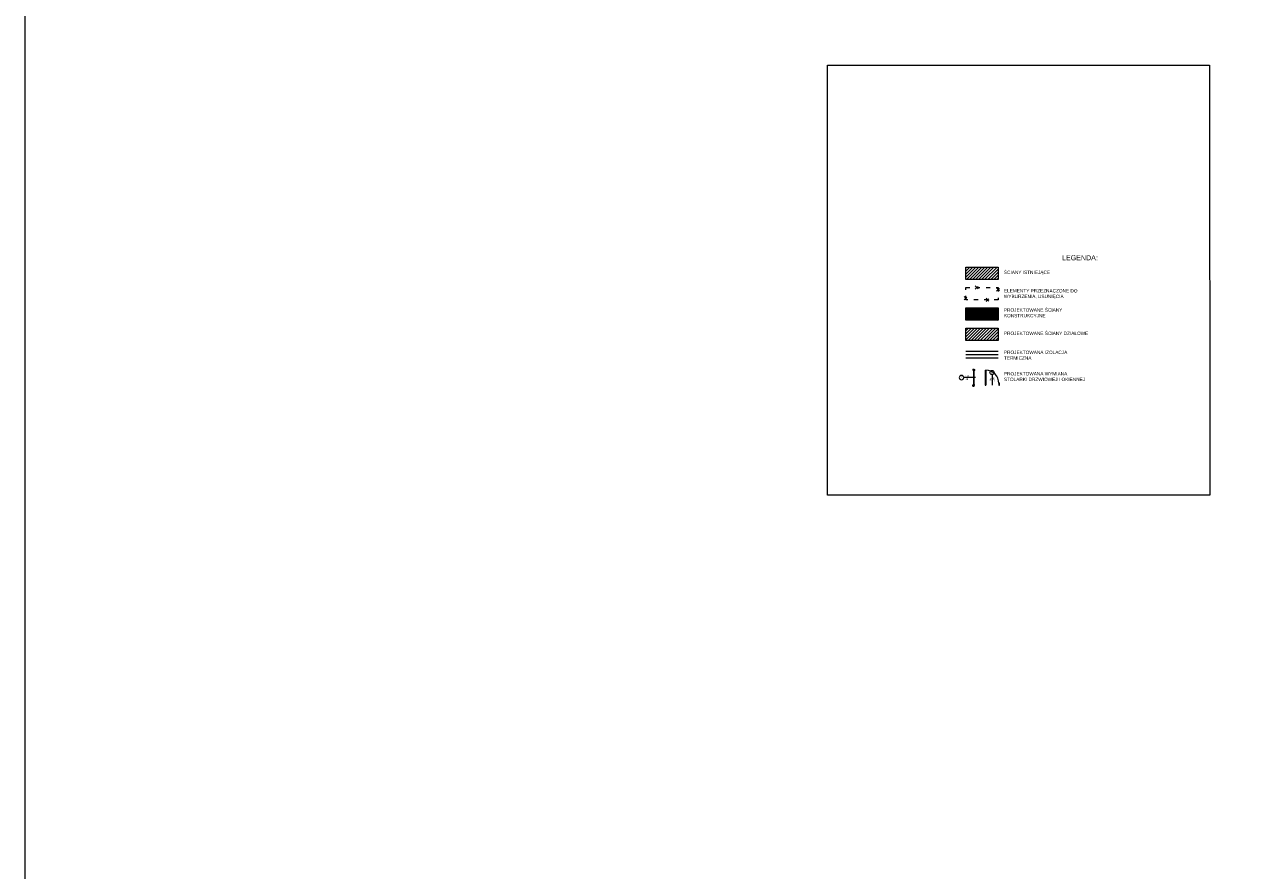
# Model space of a CAD drawing. Header units: millimetres. Extents: x 6506 to 43004, y 4581 to 25261.
# Tile 2 of 30: x 6506 to 10177, y 14921 to 17427. Entities that reach past the tile are written whole.
import ezdxf

# ---------------------------------------------------------------- set-up
doc = ezdxf.new("R2010")
doc.units = ezdxf.units.MM
doc.linetypes.add('ACAD_ISO03W100', pattern=[30, 12, -18])
doc.layers.get('0').update_dxf_attribs({"color": 251, "lineweight": 5})
doc.layers.add('000_HATCH', color=251, linetype='Continuous', lineweight=5, transparency=0.5)
for name, color, linetype, lineweight in [('A_DZIAŁOWA_PROJEKTOWANE', 251, 'Continuous', 5), ('A_HATCH', 251, 'Continuous', 5), ('A_HATCH_PROJEKTOWANE', 251, 'Continuous', 5), ('A_IZOLEACJA TERMI_PROJEKTOWANA', 251, 'Continuous', 5), ('A_KONST_ISTNIEJĄCE', 251, 'Continuous', 5), ('A_OPISY', 251, 'Continuous', 5), ('A_STOLARKA OKIENNA', 251, 'Continuous', 5), ('A_ŚCIANY NOWOPROJEKTOWANE', 251, 'Continuous', 5)]:
    doc.layers.add(name, color=color, linetype=linetype, lineweight=lineweight)
doc.styles.get("Standard").update_dxf_attribs({"font": 'arial.ttf'})
doc.linetypes.add('BATTING', pattern='A,0.0001,-0.1,[134,ltypeshp.shx,S=0.1,R=0,X=-0.1,Y=0],-0.2,[134,ltypeshp.shx,S=0.1,R=180,X=0.1,Y=0],-0.1', length=0.4001)

# ---------------------------------------------------------------- blocks, each defined once
blk = doc.blocks.new('*U85')
for p, q in [((-26, 0), (-26, -8)), ((-26, 0), (-19.3, 0)), ((-26, 0), (-26, -8)), ((-19.3, 0), (-18.7, -1.6)), ((75.3, 0), (74.7, -1.6)), ((82, 0), (75.3, 0)), ((82, 0), (82, -8)), ((-26, -8), (-22.8, -8)), ((-22.8, -8), (-22.8, -9.9)), ((-22.8, -8), (-21.4, -8)), ((-22.8, -9.9), (-16.9, -9.9)), ((-21.8, -2.4), (-18.7, -1.6)), ((-21.8, -3.7), (-21.8, -2.4)), ((-20.4, -3.7), (-21.8, -3.7)), ((-21.4, -8), (-21.4, -6.1)), ((-21.4, -6.1), (-20.4, -6.1)), ((-20.4, -6.1), (-20.4, -3.7)), ((-18.7, -1.6), (-17.9, -1.6)), ((-17.9, -1.6), (-18, -1)), ((-17.2, -8), (-17.2, -3.7)), ((-17.2, -3.7), (-15.6, -3.7)), ((-15.7, -8), (-17.2, -8)), ((-15.7, -9), (-15.7, -8)), ((73.2, -3.7), (71.6, -3.7)), ((71.7, -9), (71.7, -8)), ((71.7, -8), (73.2, -8)), ((78.8, -9.9), (72.9, -9.9)), ((73.2, -8), (73.2, -3.7)), ((73.9, -1.6), (74, -1)), ((74.7, -1.6), (73.9, -1.6)), ((77.8, -2.4), (74.7, -1.6)), ((76.4, -6.1), (76.4, -3.7)), ((76.4, -3.7), (77.8, -3.7)), ((77.4, -6.1), (76.4, -6.1)), ((77.4, -8), (77.4, -6.1)), ((78.8, -8), (77.4, -8)), ((77.8, -3.7), (77.8, -2.4)), ((82, -8), (78.8, -8)), ((78.8, -8), (78.8, -9.9))]:
    blk.add_line(p, q)
blk.add_lwpolyline([(-17.2, -3.7), (73.2, -3.7), (73.2, -8), (-17.2, -8)], close=True)
for centre, radius, start, end in [((-18.1, -3.5), 2.51, 356.81051, 86.81051), ((-17, -8.4), 1.5, 273.35533, 335.68535), ((74.1, -3.5), 2.51, 93.18949, 183.18949), ((73, -8.4), 1.5, 204.31465, 266.64467)]:
    blk.add_arc(centre, radius, start, end)
blk = doc.blocks.new('WARTOŚĆ')
at = {"layer": 'A_OPISY', "color": 144}
blk.add_line((0, 0), (0, 74), dxfattribs=at)
blk.add_circle((0, 88.1), 14.1, dxfattribs=at)
blk.add_attdef('OZ', (-10, 82.4), '', height=10, dxfattribs=at)
for tag, p in [('S', (-4, 32.6)), ('H', (15.1, 32.6))]:
    blk.add_attdef(tag, p, '', height=10, rotation=90, dxfattribs=at)

msp = doc.modelspace()

# ---------------------------------------------------------------- hatches: boundary and pattern name
at = {"layer": 'A_HATCH'}
h = msp.add_hatch(dxfattribs=at)
h.set_pattern_fill('ANSI31', color=256, scale=2)
h.set_pattern_definition([(45, (-4047.01, -4467.418), (-4.490128, 4.490128), [])])
h.paths.add_polyline_path([(9295.3, 16671.7), (9391.4, 16671.7), (9391.4, 16708.3), (9295.3, 16708.3)])
at = {"layer": 'A_HATCH_PROJEKTOWANE', "ltscale": 2}
h = msp.add_hatch(dxfattribs=at)
h.set_pattern_fill('ANSI31', color=256)
h.set_pattern_definition([(45, (-4047.01, -4527.712), (-2.24506403, 2.24506403), [])])
h.paths.add_polyline_path([(9391.4, 16587.7), (9295.3, 16587.7), (9295.3, 16551.1), (9391.4, 16551.1)])
h = msp.add_hatch(dxfattribs=at)
h.set_pattern_fill('ANSI31', color=256, scale=2)
h.set_pattern_definition([(45, (-4047.01, -4527.712), (-4.490128, 4.490128), [])])
h.paths.add_polyline_path([(9391.4, 16527.4), (9295.3, 16527.4), (9295.3, 16490.8), (9391.4, 16490.8)])

# ---------------------------------------------------------------- linework, layer by layer
at = {"color": 144, "true_color": 0x007cb0}
for p, q in [((9353.9, 16363.5), (9353.9, 16364.3)), ((9354.7, 16363.5), (9353.9, 16363.5)), ((9354, 16364.6), (9354, 16365.2)), ((9354, 16365.2), (9354.7, 16365.2))]:
    msp.add_line(p, q, dxfattribs=at)
for points in [[(9353.4, 16364.6), (9353.4, 16403), (9354.7, 16403), (9354.7, 16365.2)], [(9353.9, 16364.3), (9352.2, 16364.3), (9352.2, 16359.2), (9354.7, 16359.2)], [(9354, 16364.6), (9353.4, 16364.6)], [(9354.7, 16363.5), (9354.7, 16359.2)], [(9395.2, 16359.2), (9395.2, 16364.3), (9393.2, 16364.3), (9393.2, 16359.2), (9395.2, 16359.2)]]:
    msp.add_lwpolyline(points, dxfattribs=at)
msp.add_arc((9354.7, 16364.6), 38.5, 359.6452, 90.0011, dxfattribs=at)
at = {"layer": '000_HATCH', "ltscale": 2}
msp.add_lwpolyline([(8885.4, 17307.1), (10017.8, 17307.1), (10018, 16032.9), (8885.6, 16032.9)], close=True, dxfattribs=at)
at = {"layer": 'A_DZIAŁOWA_PROJEKTOWANE', "ltscale": 2}
msp.add_lwpolyline([(9295.3, 16527.4), (9391.4, 16527.4), (9391.4, 16490.8), (9295.3, 16490.8)], close=True, dxfattribs=at)
at = {"layer": 'A_IZOLEACJA TERMI_PROJEKTOWANA', "ltscale": 2}
for p, q in [((9391.4, 16458.8), (9295.3, 16458.8)), ((9391.4, 16438.8), (9295.3, 16438.8))]:
    msp.add_line(p, q, dxfattribs=at)
at = {"layer": 'A_IZOLEACJA TERMI_PROJEKTOWANA', "linetype": 'BATTING', "ltscale": 23}
msp.add_line((9391.4, 16448.8), (9295.3, 16448.8), dxfattribs=at)
at = {"layer": 'A_KONST_ISTNIEJĄCE', "ltscale": 2}
for points in [[(6506.4, 11214.7), (43004.2, 11214.7), (43004.2, 25260.9), (6506.4, 25260.9)], [(9295.3, 16708.3), (9391.4, 16708.3), (9391.4, 16671.7), (9295.3, 16671.7)]]:
    msp.add_lwpolyline(points, close=True, dxfattribs=at)
at = {"layer": 'A_OPISY', "color": 22, "linetype": 'ACAD_ISO03W100', "true_color": 0xe22908}
for p, q in [((9323, 16653), (9333, 16643)), ((9323, 16643), (9333, 16653)), ((9386.4, 16647.1), (9396.4, 16637.1)), ((9386.4, 16637.1), (9396.4, 16647.1)), ((9290.3, 16621.6), (9300.3, 16611.6)), ((9290.3, 16611.6), (9300.3, 16621.6)), ((9355.4, 16616.4), (9365.4, 16606.4)), ((9355.4, 16606.4), (9365.4, 16616.4))]:
    msp.add_line(p, q, dxfattribs=at)
at = {"layer": 'A_OPISY', "color": 144, "true_color": 0x007cb0, "transparency": 33554559}
msp.add_line((9372.9, 16390.2), (9372.9, 16358.4), dxfattribs=at)
at = {"layer": 'A_OPISY', "color": 22, "linetype": 'ACAD_ISO03W100', "true_color": 0xe22908}
msp.add_lwpolyline([(9295.3, 16648), (9391.4, 16648), (9391.4, 16611.4), (9295.3, 16611.4)], close=True, dxfattribs=at)
at = {"layer": 'A_OPISY', "color": 144, "true_color": 0x007cb0, "transparency": 33554559}
msp.add_circle((9372.9, 16396.3), 6.09, dxfattribs=at)
at = {"layer": 'A_ŚCIANY NOWOPROJEKTOWANE', "ltscale": 2}
msp.add_lwpolyline([(9295.3, 16587.7), (9391.4, 16587.7), (9391.4, 16551.1), (9295.3, 16551.1)], close=True, dxfattribs=at)

# ---------------------------------------------------------------- block references
at = {"layer": 'A_OPISY', "color": 144, "true_color": 0x007cb0, "transparency": 33554559}
ref = msp.add_blockref('WARTOŚĆ', (9323.5, 16381.3), dxfattribs=dict(at, xscale=-0.4654183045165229, yscale=0.4654183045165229, zscale=0.4654183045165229, rotation=90))
ref.add_attrib('S', '110', (9294, 16383.2), dxfattribs={"color": 0, "height": 4.65})
ref.add_attrib('H', '55', (9294.9, 16374.3), dxfattribs={"color": 0, "height": 4.65})
ref.add_attrib('OZ', 'O', (9280.6, 16386), dxfattribs={"color": 0, "height": 4.65, "rotation": 270})
at = {"layer": 'A_STOLARKA OKIENNA', "color": 144, "transparency": 33554559, "xscale": -0.4654183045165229, "yscale": 0.4654183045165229, "zscale": 0.4654183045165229, "rotation": 90}
msp.add_blockref('*U85', (9316.3, 16394.3), dxfattribs=at)

# ---------------------------------------------------------------- texts
at = {"layer": 'A_OPISY'}
note = msp.add_mtext_dynamic_manual_height_columns('LEGENDA: \\P', width=254.354, gutter_width=0, heights=[12.8, 0], dxfattribs=dict(at, insert=(9326.2, 16743.9), char_height=15, attachment_point=1))
at = {"layer": 'A_OPISY', "char_height": 10, "attachment_point": 1}
for s, width, heights, insert in [('ŚCIANY ISTNIEJĄCE', 254.354, [12.8], (9408.2, 16698.3)), ('ELEMENTY PRZEZNACZONE DO WYBURZENIA, USUNIĘCIA', 254.354, [37.4], (9408.2, 16643.5)), ('PROJEKTOWANE ŚCIANY\\PKONSTRUKCYJNE', 306.203, [75.1], (9408.2, 16586.7)), ('PROJEKTOWANE ŚCIANY DZIAŁOWE ', 254.354, [12.8], (9408.2, 16517.4)), ('PROJEKTOWANA IZOLACJA TERMICZNA', 254.354, [30.3], (9408.2, 16461.1)), ('PROJEKTOWANA WYMIANA STOLARKI DRZWIOWEJ I OKIENNEJ', 254.354, [30.3], (9408.2, 16397.6))]:
    msp.add_mtext_dynamic_manual_height_columns(s, width=width, gutter_width=0, heights=heights, dxfattribs=dict(at, insert=insert))
at = {"layer": 'A_OPISY', "color": 144, "true_color": 0x007cb0, "transparency": 33554559, "char_height": 5.16, "attachment_point": 5, "rotation": 90}
for s, insert in [('90\\P200', (9372.7, 16376)), ('D*', (9372.7, 16397))]:
    msp.add_mtext_dynamic_manual_height_columns(s, width=19.094, gutter_width=5.38, heights=[0], dxfattribs=dict(at, insert=insert))

doc.saveas('drawing.dxf')
